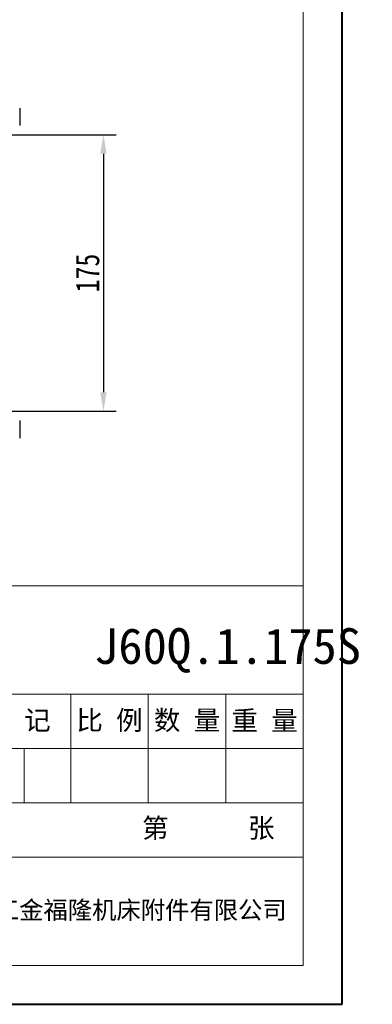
# Model space of a CAD drawing. Header units: millimetres. Extents: x -976 to 1106, y 28 to 1486.
# Tile 18 of 51: x 882 to 1106, y 28 to 651. Entities that reach past the tile are written whole.
import ezdxf

# ---------------------------------------------------------------- set-up
doc = ezdxf.new("R2010")
doc.units = ezdxf.units.MM
doc.linetypes.add('CENTER2', pattern=[28.575, 19.05, -3.175, 3.175, -3.175])
doc.layers.add('标注', color=1, linetype='Continuous', lineweight=13)
doc.layers.add('标注线', color=7, linetype='Continuous', lineweight=15)
doc.styles.get("Standard").update_dxf_attribs({"font": '仿宋_GB2312.ttf', "width": 0.8})
doc.styles.add('样式 6', font='仿宋_GB2312.ttf')
doc.dimstyles.new('ISO-60.1', dxfattribs={"dimtxt": 15, "dimasz": 12, "dimexe": 8, "dimexo": 0.625, "dimgap": 2.5, "dimtad": 1, "dimdsep": 46, "dimtxsty": 'Standard', "dimcen": 2.5, "dimadec": 0, "dimazin": 0, "dimtfac": 1, "dimtmove": 0, "dimatfit": 3, "dimfxl": 0, "dimarcsym": 0})

# ---------------------------------------------------------------- blocks, each defined once
blk = doc.blocks.new('*D3649')
at = {"color": 0, "lineweight": -2}
for p, q in [((876.36, 578.23), (943.44, 578.23)), ((935.44, 566.23), (935.44, 415.23)), ((875.87, 403.23), (943.44, 403.23))]:
    blk.add_line(p, q, dxfattribs=at)
at = {"color": 0, "lineweight": 9}
for points in [[(933.44, 566.23), (937.44, 566.23), (935.44, 578.23)], [(933.44, 415.23), (937.44, 415.23), (935.44, 403.23)]]:
    blk.add_solid(points, dxfattribs=at)
at = {"layer": 'Defpoints', "color": 0, "lineweight": 9}
for p in [(875.73, 578.23), (875.25, 403.23), (935.44, 403.23)]:
    blk.add_point(p, dxfattribs=at)
at = {"color": 0, "lineweight": 9, "insert": (925.44, 490.73), "char_height": 15, "attachment_point": 5, "rotation": 90}
blk.add_mtext('175', dxfattribs=at)

msp = doc.modelspace()

# ---------------------------------------------------------------- linework, layer by layer
at = {"color": 7, "lineweight": 40}
for p, q in [((1086.603, 27.564), (1086.603, 1485.835)), ((-975.599, 27.564), (1086.603, 27.564))]:
    msp.add_line(p, q, dxfattribs=at)
at = {"color": 7, "lineweight": 13}
for p, q in [((1062.053, 52.114), (1062.053, 1461.285)), ((-37.862, 292.704), (1062.053, 292.704)), ((178.252, 52.114), (1062.053, 52.114))]:
    msp.add_line(p, q, dxfattribs=at)
at = {"color": 7, "linetype": 'Continuous', "lineweight": 25}
for p, q in [((882.409, 595.232), (882.409, 584.232)), ((882.409, 397.232), (882.409, 386.232))]:
    msp.add_line(p, q, dxfattribs=at)
at = {"color": 7, "lineweight": 15}
for p, q in [((796.912, 223.964), (1062.053, 223.964)), ((914.752, 155.224), (914.752, 223.964)), ((963.852, 155.224), (963.852, 223.964)), ((1012.953, 155.224), (1012.953, 223.964)), ((796.912, 189.594), (1062.053, 189.594)), ((885.292, 155.224), (885.292, 189.594)), ((762.542, 155.224), (1062.053, 155.224)), ((796.912, 120.854), (1062.053, 120.854))]:
    msp.add_line(p, q, dxfattribs=at)

# ---------------------------------------------------------------- texts
at = {"color": 7, "insert": (929.521, 265.771), "char_height": 22.59934, "attachment_point": 1, "style": '样式 6'}
msp.add_mtext('J60Q.1.175S', dxfattribs=at)
at = {"color": 7, "linetype": 'CENTER2', "lineweight": 18, "insert": (943.136, 145.393), "char_height": 12.32691, "width": 133.16668, "attachment_point": 1, "style": '样式 6'}
msp.add_mtext('{\\fSimSun|b0|i0|c134|p2;  第      张}', dxfattribs=at)
at = {"layer": '标注', "color": 7, "lineweight": 9, "insert": (851.237, 92.93), "char_height": 11.2962, "width": 212.7925, "attachment_point": 1, "style": '样式 6'}
msp.add_mtext('{\\fSimHei|b0|i0|c134|p2;浙江金福隆机床附件有限公司}', dxfattribs=at)
at = {"layer": '标注线', "color": 7, "lineweight": 18, "char_height": 12.3269, "attachment_point": 5, "style": '样式 6'}
for s, insert, width in [('阶 段 标 记', (855.832, 206.779), 117.8401), ('比 例', (939.302, 206.779), 49.10004), ('数 量', (988.403, 206.779), 49.10004), ('重 量', (1037.503, 206.779), 49.10004)]:
    msp.add_mtext(s, dxfattribs=dict(at, insert=insert, width=width))

# ---------------------------------------------------------------- dimensions: what is measured, and where the dimension line sits
at = {"color": 5, "lineweight": 9}
dim = msp.add_linear_dim(base=(935.438, 403.232), p1=(875.732, 578.232), p2=(875.247, 403.232), angle=90, dimstyle='ISO-60.1', dxfattribs=at)
dim.commit()
dim.dimension.update_dxf_attribs({"geometry": '*D3649', "text_midpoint": (925.438, 490.732)})

doc.saveas('drawing.dxf')
